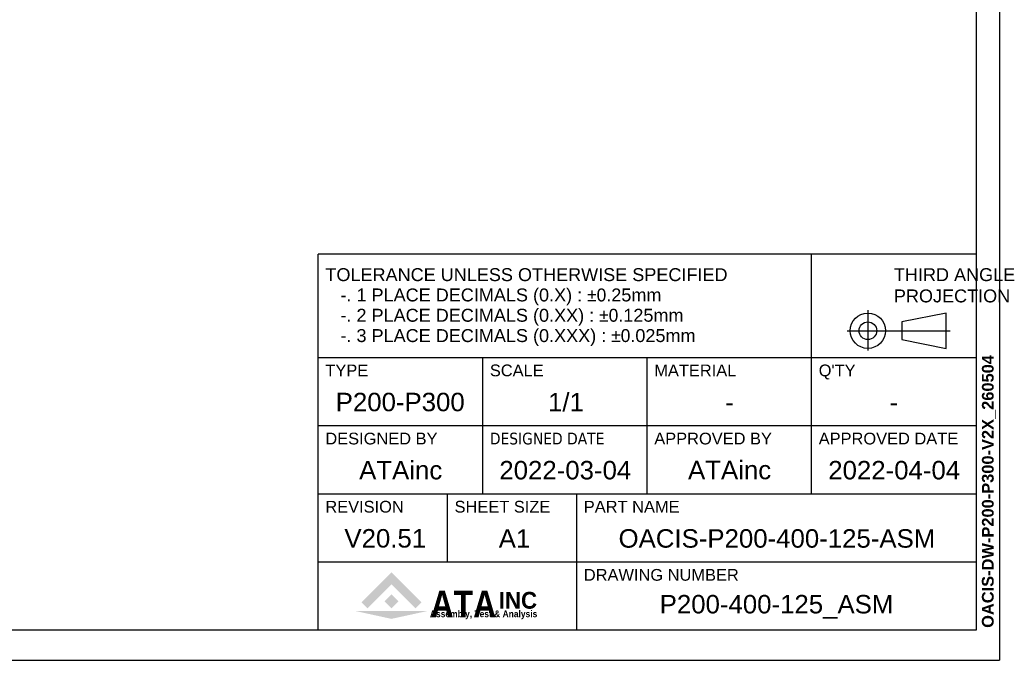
# Model space of a CAD drawing. Header units: millimetres. Extents: x 0 to 3370, y -35 to 2376.
# Tile 3 of 14: x 2196 to 3370, y 0 to 763. Entities that reach past the tile are written whole.
import ezdxf
from ezdxf.enums import TextEntityAlignment as Align

# ---------------------------------------------------------------- set-up
doc = ezdxf.new("R2010")
doc.units = ezdxf.units.MM
doc.layers.add('ATA-TEXT', color=7, linetype='Continuous')
doc.styles.add('주 문자 (ISO)', font='arial.ttf')

# ---------------------------------------------------------------- blocks, each defined once
blk = doc.blocks.new('ata-Title-A1-002')
for color, points in [(176, [(14.63, 6.49), (12.84, 8.28), (21.79, 17.23), (30.75, 8.28), (28.96, 6.49), (21.79, 13.66)]), (30, [(21.79, 10.66), (23.88, 8.57), (21.79, 6.49), (19.71, 8.57)]), (9, [(32.34, 5.64), (21.79, 3.34), (11.25, 5.64)])]:
    blk.add_hatch(color=color).paths.add_polyline_path(points)
at = {"color": 253}
for p, q in [((0, 0), (0, 112)), ((196, 112), (0, 112)), ((147, 40.6), (147, 112)), ((196, 112), (196, 0)), ((0, 81.2), (196, 81.2)), ((49, 40.6), (49, 81.2)), ((98, 40.6), (98, 81.2)), ((0, 60.9), (196, 60.9)), ((0, 40.6), (196, 40.6)), ((38.5, 20.3), (38.5, 40.6)), ((77, 0), (77, 40.6)), ((0, 20.3), (196, 20.3)), ((196, 0), (0, 0))]:
    blk.add_line(p, q, dxfattribs=at)
for p, q in [((163.75, 95.32), (163.75, 83.26)), ((187.03, 94.45), (173.85, 91.82)), ((187.03, 83.91), (187.03, 94.45)), ((173.85, 91.82), (173.85, 86.55)), ((157.57, 89.18), (188.27, 89.18)), ((173.85, 86.55), (187.03, 83.91)), ((0, 81.2), (196, 81.2))]:
    blk.add_line(p, q)
for radius in [5.27, 2.64]:
    blk.add_circle((163.75, 89.18), radius)
at = {"char_height": 3.85, "attachment_point": 1, "style": '주 문자 (ISO)'}
for s, insert, line_spacing_factor in [('TOLERANCE UNLESS OTHERWISE SPECIFIED\\P   -. 1 PLACE DECIMALS (0.X) : {\\fAIGDT|b0|i0|c2|p2;`0}.25mm\\P   -. 2 PLACE DECIMALS (0.XX) : {\\fAIGDT|b0|i0|c2|p2;`0}.125mm \\P   -. 3 PLACE DECIMALS (0.XXX) : {\\fAIGDT|b0|i0|c2|p2;`0}.025mm', (2.11, 107.8), 0.942857), ('THIRD ANGLE\\PPROJECTION', (171.5, 107.8), 0.987884)]:
    blk.add_mtext(s, dxfattribs=dict(at, insert=insert, line_spacing_factor=line_spacing_factor))
at = {"char_height": 3.5, "attachment_point": 1, "style": '주 문자 (ISO)'}
for s, insert in [("Q'TY", (149.1, 79.1)), ('TYPE', (2.1, 79.1)), ('SCALE', (51.11, 79.1)), ('MATERIAL', (100.1, 79.1)), ('DESIGNED BY', (2.1, 58.8)), ('{\\fTahoma|b0|i0|c0|p34;DESIGNED \\fTahoma|b0|i0|c129|p34;DATE}', (51.1, 58.8)), ('APPROVED BY', (100.11, 58.8)), ('APPROVED DATE', (149.1, 58.8)), ('REVISION', (2.1, 38.5)), ('SHEET SIZE', (40.6, 38.5)), ('PART NAME', (79.11, 38.5)), ('DRAWING NUMBER', (79.11, 18.2))]:
    blk.add_mtext(s, dxfattribs=dict(at, insert=insert))
at = {"color": 176, "insert": (33.46, 3.77), "char_height": 8, "width": 37.1563, "attachment_point": 7, "line_spacing_factor": 0.5, "style": '주 문자 (ISO)'}
blk.add_mtext('{\\fArial|b1|i0|c0|p34;\\W0.85;ATA}', dxfattribs=at)
at = {"color": 9, "style": '주 문자 (ISO)'}
for s, insert, char_height, attachment_point in [('{\\fArial|b1|i0|c0|p34;\\W0.95;INC}', (53.76, 6.3), 5, 7), ('{\\fArial|b1|i0|c0|p34;\\W0.9;Assembly, Test & Analysis}', (49.25, 5.84), 2, 2)]:
    blk.add_mtext(s, dxfattribs=dict(at, insert=insert, char_height=char_height, attachment_point=attachment_point))
at = {"style": '주 문자 (ISO)'}
for tag, p in [('TYPE_001', (24.5, 67.9)), ('SCALE_001', (73.5, 67.9)), ('MATERIAL_001', (122.5, 67.9)), ('QTY_001', (171.5, 67.9)), ('DESIGNED_BY_001', (24.5, 47.6)), ('APPROVED_BY_001', (122.5, 47.64)), ('APPROVED_DATE_001', (171.5, 47.6)), ('REVISION_001', (19.25, 27.3)), ('SHEET_SIZE_001', (57.75, 27.3)), ('PART_NAME_001', (136.5, 27.3)), ('DRAWING_NUMBER_001', (136.5, 7))]:
    blk.add_attdef(tag, text='', height=5.5, dxfattribs=at).set_placement(p, align=Align.MIDDLE_CENTER)
at = {"color": 7, "style": '주 문자 (ISO)'}
blk.add_attdef('DESIGNED_DATE_001', text='', height=5.5, dxfattribs=at).set_placement((73.5, 47.6), align=Align.MIDDLE_CENTER)
blk = doc.blocks.new('ata-Border-A1-002')
at = {"color": 253, "ltscale": 0.5}
for p in [(841, 594), (0, 0)]:
    blk.add_line(p, (841, 0), dxfattribs=at)
for p, q in [((834, 585), (834, 9)), ((834, 9), (7, 9))]:
    blk.add_line(p, q)

msp = doc.modelspace()

# ---------------------------------------------------------------- block references
at = {"xscale": 4, "yscale": 4, "zscale": 4}
msp.add_blockref('ata-Border-A1-002', (0, 0), dxfattribs=at)
ref = msp.add_blockref('ata-Title-A1-002', (2552, 36), dxfattribs=dict(xscale=4, yscale=4, zscale=4))
ref.add_attrib('SCALE_001', '1/1', (2825.804, 296.611), dxfattribs={"height": 22, "style": '주 문자 (ISO)'})
ref.add_attrib('TYPE_001', 'P200-P300', (2572.736, 296.743), dxfattribs={"height": 22, "style": '주 문자 (ISO)'})
ref.add_attrib('MATERIAL_001', '-', (3036.885, 296.6), dxfattribs={"height": 22, "style": '주 문자 (ISO)'})
ref.add_attrib('DESIGNED_BY_001', 'ATAinc', (2600.654, 215.576), dxfattribs={"height": 22, "style": '주 문자 (ISO)'})
ref.add_attrib('DESIGNED_DATE_001', '2022-03-04', (2767.768, 215.543), dxfattribs={"color": 7, "height": 22, "style": '주 문자 (ISO)'})
ref.add_attrib('APPROVED_BY_001', 'ATAinc', (2992.654, 215.7269991), dxfattribs={"height": 22, "style": '주 문자 (ISO)'})
ref.add_attrib('APPROVED_DATE_001', '2022-04-04', (3159.768, 215.543), dxfattribs={"height": 22, "style": '주 문자 (ISO)'})
ref.add_attrib('PART_NAME_001', 'OACIS-P200-400-125-ASM', (2909.845, 134.2), dxfattribs={"height": 22, "style": '주 문자 (ISO)'})
ref.add_attrib('DRAWING_NUMBER_001', 'P200-400-125_ASM', (2958.872, 55.86), dxfattribs={"height": 22, "style": '주 문자 (ISO)'})
ref.add_attrib('QTY_001', '-', (3232.885, 296.6), dxfattribs={"height": 22, "style": '주 문자 (ISO)'})
ref.add_attrib('REVISION_001', 'V20.51', (2583.097, 134.343), dxfattribs={"height": 22, "style": '주 문자 (ISO)'})
ref.add_attrib('SHEET_SIZE_001', 'A1', (2767.039, 134.156), dxfattribs={"color": 7, "height": 22, "style": '주 문자 (ISO)'})

# ---------------------------------------------------------------- texts
at = {"layer": 'ATA-TEXT', "color": 7, "insert": (3342.9274269, 38.6594393), "char_height": 7, "attachment_point": 1, "rotation": 90, "line_spacing_factor": 1.027748, "style": '주 문자 (ISO)'}
msp.add_mtext('{\\fArial|b1|i0|c129|p34;\\H2.00000x;OACIS-DW-P200-P300-V2X_260504}', dxfattribs=at)

doc.saveas('drawing.dxf')
